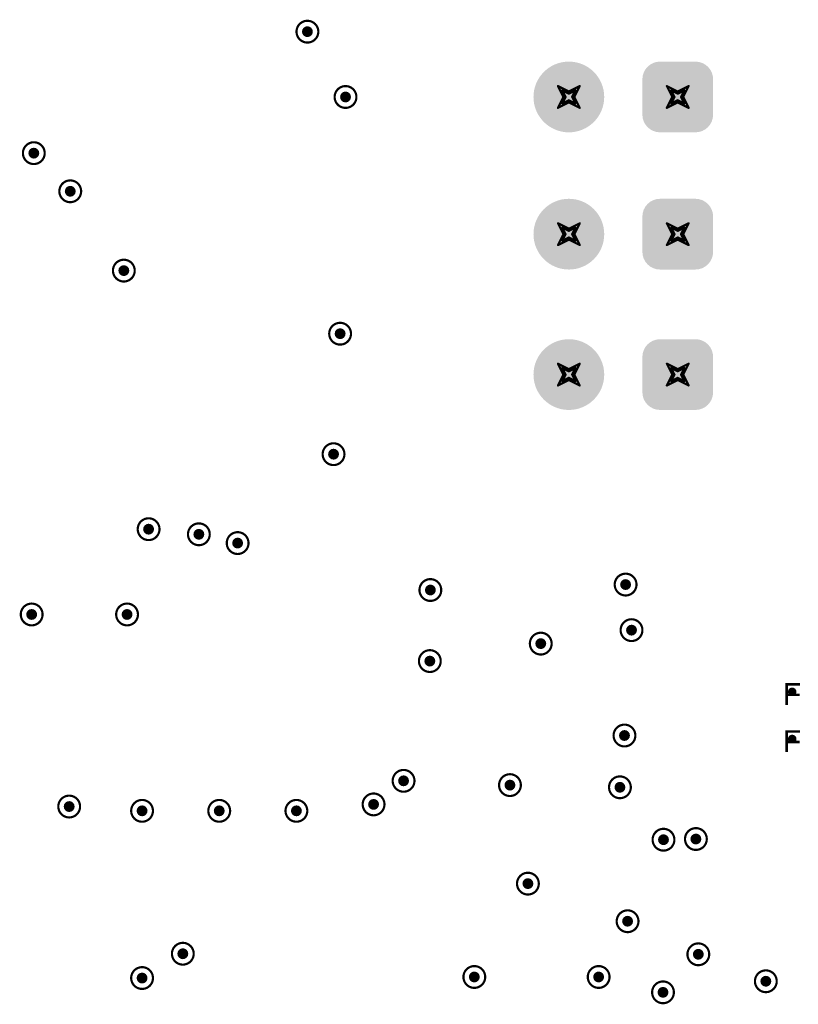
# Model space of a CAD drawing. Header units: inches. Extents: x -11.9 to 0, y -4.1 to 7.1.
# Tile 15 of 54: x -7.444 to -6.729, y 3.478 to 4.382. Entities that reach past the tile are written whole.
import ezdxf

# ---------------------------------------------------------------- set-up
doc = ezdxf.new("R2010")
doc.units = ezdxf.units.IN
doc.header["$MEASUREMENT"] = 0
for name, color, linetype in [('DrillDrawing', 1, 'Continuous'), ('MultiLayer', 9, 'Continuous'), ('PadHoleLayer', 156, 'Continuous'), ('ViaHoleLayer', 16, 'Continuous')]:
    doc.layers.add(name, color=color, linetype=linetype)
doc.styles.add('Arial', font='txt', dxfattribs={"height": 0.2})

# ---------------------------------------------------------------- blocks, each defined once
blk = doc.blocks.new('WURTH_61300211121_56')
at = {"layer": 'MultiLayer'}
h = blk.add_hatch(color=9, dxfattribs=at)
edge = h.paths.add_edge_path()
edge.add_arc((-0.06624, 0.01624), 0.01624, 90, 180)
edge.add_line((-0.08248, 0.01624), (-0.08248, -0.01624))
edge.add_arc((-0.06624, -0.01624), 0.01624, 180, 270)
edge.add_line((-0.06624, -0.03248), (-0.03376, -0.03248))
edge.add_arc((-0.03376, -0.01624), 0.01624, 270, 360)
edge.add_line((-0.01752, -0.01624), (-0.01752, 0.01624))
edge.add_arc((-0.03376, 0.01624), 0.01624, 0, 90)
edge.add_line((-0.03376, 0.03248), (-0.06624, 0.03248))
h = blk.add_hatch(color=9, dxfattribs=at)
edge = h.paths.add_edge_path()
edge.add_arc((0.05, 0), 0.03248, 0, 360)
at = {"layer": 'PadHoleLayer'}
h = blk.add_hatch(color=156, dxfattribs=at)
edge = h.paths.add_edge_path()
edge.add_arc((-0.05, 0), 0.02264, 0, 360)
h = blk.add_hatch(color=156, dxfattribs=at)
edge = h.paths.add_edge_path()
edge.add_arc((0.05, 0), 0.02264, 0, 360)
blk = doc.blocks.new('WURTH_61300211121_57')
at = {"layer": 'MultiLayer'}
h = blk.add_hatch(color=9, dxfattribs=at)
edge = h.paths.add_edge_path()
edge.add_arc((-0.06624, 0.01624), 0.01624, 90, 180)
edge.add_line((-0.08248, 0.01624), (-0.08248, -0.01624))
edge.add_arc((-0.06624, -0.01624), 0.01624, 180, 270)
edge.add_line((-0.06624, -0.03248), (-0.03376, -0.03248))
edge.add_arc((-0.03376, -0.01624), 0.01624, 270, 360)
edge.add_line((-0.01752, -0.01624), (-0.01752, 0.01624))
edge.add_arc((-0.03376, 0.01624), 0.01624, 0, 90)
edge.add_line((-0.03376, 0.03248), (-0.06624, 0.03248))
h = blk.add_hatch(color=9, dxfattribs=at)
edge = h.paths.add_edge_path()
edge.add_arc((0.05, 0), 0.03248, 0, 360)
at = {"layer": 'PadHoleLayer'}
h = blk.add_hatch(color=156, dxfattribs=at)
edge = h.paths.add_edge_path()
edge.add_arc((-0.05, 0), 0.02264, 0, 360)
h = blk.add_hatch(color=156, dxfattribs=at)
edge = h.paths.add_edge_path()
edge.add_arc((0.05, 0), 0.02264, 0, 360)
blk = doc.blocks.new('WURTH_61300211121_71')
at = {"layer": 'MultiLayer'}
h = blk.add_hatch(color=9, dxfattribs=at)
edge = h.paths.add_edge_path()
edge.add_arc((-0.06624, 0.01624), 0.01624, 90, 180)
edge.add_line((-0.08248, 0.01624), (-0.08248, -0.01624))
edge.add_arc((-0.06624, -0.01624), 0.01624, 180, 270)
edge.add_line((-0.06624, -0.03248), (-0.03376, -0.03248))
edge.add_arc((-0.03376, -0.01624), 0.01624, 270, 360)
edge.add_line((-0.01752, -0.01624), (-0.01752, 0.01624))
edge.add_arc((-0.03376, 0.01624), 0.01624, 0, 90)
edge.add_line((-0.03376, 0.03248), (-0.06624, 0.03248))
h = blk.add_hatch(color=9, dxfattribs=at)
edge = h.paths.add_edge_path()
edge.add_arc((0.05, 0), 0.03248, 0, 360)
at = {"layer": 'PadHoleLayer'}
h = blk.add_hatch(color=156, dxfattribs=at)
edge = h.paths.add_edge_path()
edge.add_arc((-0.05, 0), 0.02264, 0, 360)
h = blk.add_hatch(color=156, dxfattribs=at)
edge = h.paths.add_edge_path()
edge.add_arc((0.05, 0), 0.02264, 0, 360)
blk = doc.blocks.new('DRV0006A_690')
at = {"layer": 'ViaHoleLayer'}
h = blk.add_hatch(color=16, dxfattribs=at)
edge = h.paths.add_edge_path()
edge.add_arc((0, 0.02165), 0.00394, 0, 360)
h = blk.add_hatch(color=16, dxfattribs=at)
edge = h.paths.add_edge_path()
edge.add_arc((0, -0.02165), 0.00394, 0, 360)

msp = doc.modelspace()

# ---------------------------------------------------------------- hatches: boundary and pattern name
at = {"layer": 'ViaHoleLayer'}
h = msp.add_hatch(color=16, dxfattribs=at)
edge = h.paths.add_edge_path()
edge.add_arc((-7.17985, 4.37098), 0.005, 0, 360)
h = msp.add_hatch(color=16, dxfattribs=at)
edge = h.paths.add_edge_path()
edge.add_arc((-7.14485, 4.311), 0.005, 0, 360)
h = msp.add_hatch(color=16, dxfattribs=at)
edge = h.paths.add_edge_path()
edge.add_arc((-7.4311, 4.25943), 0.005, 0, 360)
h = msp.add_hatch(color=16, dxfattribs=at)
edge = h.paths.add_edge_path()
edge.add_arc((-7.39764, 4.22441), 0.005, 0, 360)
h = msp.add_hatch(color=16, dxfattribs=at)
edge = h.paths.add_edge_path()
edge.add_arc((-7.34843, 4.15157), 0.005, 0, 360)
h = msp.add_hatch(color=16, dxfattribs=at)
edge = h.paths.add_edge_path()
edge.add_arc((-7.14982, 4.09364), 0.005, 0, 360)
h = msp.add_hatch(color=16, dxfattribs=at)
edge = h.paths.add_edge_path()
edge.add_arc((-7.15585, 3.983), 0.005, 0, 360)
h = msp.add_hatch(color=16, dxfattribs=at)
edge = h.paths.add_edge_path()
edge.add_arc((-7.32569, 3.91413), 0.005, 0, 360)
h = msp.add_hatch(color=16, dxfattribs=at)
edge = h.paths.add_edge_path()
edge.add_arc((-7.27953, 3.90945), 0.005, 0, 360)
h = msp.add_hatch(color=16, dxfattribs=at)
edge = h.paths.add_edge_path()
edge.add_arc((-7.24393, 3.90139), 0.005, 0, 360)
h = msp.add_hatch(color=16, dxfattribs=at)
edge = h.paths.add_edge_path()
edge.add_arc((-7.06693, 3.85827), 0.005, 0, 360)
h = msp.add_hatch(color=16, dxfattribs=at)
edge = h.paths.add_edge_path()
edge.add_arc((-6.88765, 3.86328), 0.005, 0, 360)
h = msp.add_hatch(color=16, dxfattribs=at)
edge = h.paths.add_edge_path()
edge.add_arc((-7.43307, 3.83583), 0.005, 0, 360)
h = msp.add_hatch(color=16, dxfattribs=at)
edge = h.paths.add_edge_path()
edge.add_arc((-7.34547, 3.83583), 0.005, 0, 360)
h = msp.add_hatch(color=16, dxfattribs=at)
edge = h.paths.add_edge_path()
edge.add_arc((-6.88221, 3.82143), 0.005, 0, 360)
h = msp.add_hatch(color=16, dxfattribs=at)
edge = h.paths.add_edge_path()
edge.add_arc((-6.96555, 3.80906), 0.005, 0, 360)
h = msp.add_hatch(color=16, dxfattribs=at)
edge = h.paths.add_edge_path()
edge.add_arc((-7.06741, 3.79302), 0.005, 0, 360)
h = msp.add_hatch(color=16, dxfattribs=at)
edge = h.paths.add_edge_path()
edge.add_arc((-6.88869, 3.72467), 0.005, 0, 360)
h = msp.add_hatch(color=16, dxfattribs=at)
edge = h.paths.add_edge_path()
edge.add_arc((-7.09154, 3.68307), 0.005, 0, 360)
h = msp.add_hatch(color=16, dxfattribs=at)
edge = h.paths.add_edge_path()
edge.add_arc((-6.99385, 3.67913), 0.005, 0, 360)
h = msp.add_hatch(color=16, dxfattribs=at)
edge = h.paths.add_edge_path()
edge.add_arc((-6.89285, 3.67713), 0.005, 0, 360)
h = msp.add_hatch(color=16, dxfattribs=at)
edge = h.paths.add_edge_path()
edge.add_arc((-7.39862, 3.65945), 0.005, 0, 360)
h = msp.add_hatch(color=16, dxfattribs=at)
edge = h.paths.add_edge_path()
edge.add_arc((-7.11909, 3.66142), 0.005, 0, 360)
h = msp.add_hatch(color=16, dxfattribs=at)
edge = h.paths.add_edge_path()
edge.add_arc((-7.33169, 3.65551), 0.005, 0, 360)
h = msp.add_hatch(color=16, dxfattribs=at)
edge = h.paths.add_edge_path()
edge.add_arc((-7.26083, 3.65551), 0.005, 0, 360)
h = msp.add_hatch(color=16, dxfattribs=at)
edge = h.paths.add_edge_path()
edge.add_arc((-7.18996, 3.65551), 0.005, 0, 360)
h = msp.add_hatch(color=16, dxfattribs=at)
edge = h.paths.add_edge_path()
edge.add_arc((-6.8231, 3.62963), 0.005, 0, 360)
h = msp.add_hatch(color=16, dxfattribs=at)
edge = h.paths.add_edge_path()
edge.add_arc((-6.85285, 3.629), 0.005, 0, 360)
h = msp.add_hatch(color=16, dxfattribs=at)
edge = h.paths.add_edge_path()
edge.add_arc((-6.97736, 3.58866), 0.005, 0, 360)
h = msp.add_hatch(color=16, dxfattribs=at)
edge = h.paths.add_edge_path()
edge.add_arc((-6.88583, 3.55413), 0.005, 0, 360)
h = msp.add_hatch(color=16, dxfattribs=at)
edge = h.paths.add_edge_path()
edge.add_arc((-7.29426, 3.52429), 0.005, 0, 360)
h = msp.add_hatch(color=16, dxfattribs=at)
edge = h.paths.add_edge_path()
edge.add_arc((-6.82087, 3.52378), 0.005, 0, 360)
h = msp.add_hatch(color=16, dxfattribs=at)
edge = h.paths.add_edge_path()
edge.add_arc((-7.33169, 3.50197), 0.005, 0, 360)
h = msp.add_hatch(color=16, dxfattribs=at)
edge = h.paths.add_edge_path()
edge.add_arc((-7.02658, 3.50295), 0.005, 0, 360)
h = msp.add_hatch(color=16, dxfattribs=at)
edge = h.paths.add_edge_path()
edge.add_arc((-6.9124, 3.50295), 0.005, 0, 360)
h = msp.add_hatch(color=16, dxfattribs=at)
edge = h.paths.add_edge_path()
edge.add_arc((-6.75886, 3.49902), 0.005, 0, 360)
h = msp.add_hatch(color=16, dxfattribs=at)
edge = h.paths.add_edge_path()
edge.add_arc((-6.85331, 3.48885), 0.005, 0, 360)

# ---------------------------------------------------------------- linework, layer by layer
at = {"layer": 'DrillDrawing'}
for points, const_width in [([(-7.16985, 4.37098, 1), (-7.18985, 4.37098, 1)], 0.002), ([(-7.19035, 4.37098, 1), (-7.18935, 4.37098, 1)], 0.001), ([(-7.17035, 4.37098, 1), (-7.16935, 4.37098, 1)], 0.001), ([(-7.13485, 4.311, 1), (-7.15485, 4.311, 1)], 0.002), ([(-6.95026, 4.32102, 1), (-6.94926, 4.32102, 1)], 0.001), ([(-6.95026, 4.32102, 1), (-6.94926, 4.32102, 1)], 0.001), ([(-6.93026, 4.32102, 1), (-6.92926, 4.32102, 1)], 0.001), ([(-6.93026, 4.32102, 1), (-6.92926, 4.32102, 1)], 0.001), ([(-6.85026, 4.32102, 1), (-6.84926, 4.32102, 1)], 0.001), ([(-6.85026, 4.32102, 1), (-6.84926, 4.32102, 1)], 0.001), ([(-6.83026, 4.32102, 1), (-6.82926, 4.32102, 1)], 0.001), ([(-6.83026, 4.32102, 1), (-6.82926, 4.32102, 1)], 0.001), ([(-6.94626, 4.31702, 1), (-6.94526, 4.31702, 1)], 0.001), ([(-6.94626, 4.31702, 1), (-6.94526, 4.31702, 1)], 0.001), ([(-6.94026, 4.31602, 1), (-6.93926, 4.31602, 1)], 0.001), ([(-6.94026, 4.31602, 1), (-6.93926, 4.31602, 1)], 0.001), ([(-6.94026, 4.31402, 1), (-6.93926, 4.31402, 1)], 0.001), ([(-6.94026, 4.31402, 1), (-6.93926, 4.31402, 1)], 0.001), ([(-6.93426, 4.31702, 1), (-6.93326, 4.31702, 1)], 0.001), ([(-6.93426, 4.31702, 1), (-6.93326, 4.31702, 1)], 0.001), ([(-6.84626, 4.31702, 1), (-6.84526, 4.31702, 1)], 0.001), ([(-6.84626, 4.31702, 1), (-6.84526, 4.31702, 1)], 0.001), ([(-6.84026, 4.31602, 1), (-6.83926, 4.31602, 1)], 0.001), ([(-6.84026, 4.31602, 1), (-6.83926, 4.31602, 1)], 0.001), ([(-6.84026, 4.31402, 1), (-6.83926, 4.31402, 1)], 0.001), ([(-6.84026, 4.31402, 1), (-6.83926, 4.31402, 1)], 0.001), ([(-6.83426, 4.31702, 1), (-6.83326, 4.31702, 1)], 0.001), ([(-6.83426, 4.31702, 1), (-6.83326, 4.31702, 1)], 0.001), ([(-7.15535, 4.311, 1), (-7.15435, 4.311, 1)], 0.001), ([(-7.13535, 4.311, 1), (-7.13435, 4.311, 1)], 0.001), ([(-6.94626, 4.30502, 1), (-6.94526, 4.30502, 1)], 0.001), ([(-6.94626, 4.30502, 1), (-6.94526, 4.30502, 1)], 0.001), ([(-6.94526, 4.31102, 1), (-6.94426, 4.31102, 1)], 0.001), ([(-6.94526, 4.31102, 1), (-6.94426, 4.31102, 1)], 0.001), ([(-6.94326, 4.31102, 1), (-6.94226, 4.31102, 1)], 0.001), ([(-6.94326, 4.31102, 1), (-6.94226, 4.31102, 1)], 0.001), ([(-6.94026, 4.30802, 1), (-6.93926, 4.30802, 1)], 0.001), ([(-6.94026, 4.30802, 1), (-6.93926, 4.30802, 1)], 0.001), ([(-6.94026, 4.30602, 1), (-6.93926, 4.30602, 1)], 0.001), ([(-6.94026, 4.30602, 1), (-6.93926, 4.30602, 1)], 0.001), ([(-6.93726, 4.31102, 1), (-6.93626, 4.31102, 1)], 0.001), ([(-6.93726, 4.31102, 1), (-6.93626, 4.31102, 1)], 0.001), ([(-6.93526, 4.31102, 1), (-6.93426, 4.31102, 1)], 0.001), ([(-6.93526, 4.31102, 1), (-6.93426, 4.31102, 1)], 0.001), ([(-6.93426, 4.30502, 1), (-6.93326, 4.30502, 1)], 0.001), ([(-6.93426, 4.30502, 1), (-6.93326, 4.30502, 1)], 0.001), ([(-6.84626, 4.30502, 1), (-6.84526, 4.30502, 1)], 0.001), ([(-6.84626, 4.30502, 1), (-6.84526, 4.30502, 1)], 0.001), ([(-6.84526, 4.31102, 1), (-6.84426, 4.31102, 1)], 0.001), ([(-6.84526, 4.31102, 1), (-6.84426, 4.31102, 1)], 0.001), ([(-6.84326, 4.31102, 1), (-6.84226, 4.31102, 1)], 0.001), ([(-6.84326, 4.31102, 1), (-6.84226, 4.31102, 1)], 0.001), ([(-6.84026, 4.30802, 1), (-6.83926, 4.30802, 1)], 0.001), ([(-6.84026, 4.30802, 1), (-6.83926, 4.30802, 1)], 0.001), ([(-6.84026, 4.30602, 1), (-6.83926, 4.30602, 1)], 0.001), ([(-6.84026, 4.30602, 1), (-6.83926, 4.30602, 1)], 0.001), ([(-6.83726, 4.31102, 1), (-6.83626, 4.31102, 1)], 0.001), ([(-6.83726, 4.31102, 1), (-6.83626, 4.31102, 1)], 0.001), ([(-6.83526, 4.31102, 1), (-6.83426, 4.31102, 1)], 0.001), ([(-6.83526, 4.31102, 1), (-6.83426, 4.31102, 1)], 0.001), ([(-6.83426, 4.30502, 1), (-6.83326, 4.30502, 1)], 0.001), ([(-6.83426, 4.30502, 1), (-6.83326, 4.30502, 1)], 0.001), ([(-6.95026, 4.30102, 1), (-6.94926, 4.30102, 1)], 0.001), ([(-6.95026, 4.30102, 1), (-6.94926, 4.30102, 1)], 0.001), ([(-6.93026, 4.30102, 1), (-6.92926, 4.30102, 1)], 0.001), ([(-6.93026, 4.30102, 1), (-6.92926, 4.30102, 1)], 0.001), ([(-6.85026, 4.30102, 1), (-6.84926, 4.30102, 1)], 0.001), ([(-6.85026, 4.30102, 1), (-6.84926, 4.30102, 1)], 0.001), ([(-6.83026, 4.30102, 1), (-6.82926, 4.30102, 1)], 0.001), ([(-6.83026, 4.30102, 1), (-6.82926, 4.30102, 1)], 0.001), ([(-7.4211, 4.25943, 1), (-7.4411, 4.25943, 1)], 0.002), ([(-7.4416, 4.25943, 1), (-7.4406, 4.25943, 1)], 0.001), ([(-7.4216, 4.25943, 1), (-7.4206, 4.25943, 1)], 0.001), ([(-7.38764, 4.22441, 1), (-7.40764, 4.22441, 1)], 0.002), ([(-7.40814, 4.22441, 1), (-7.40714, 4.22441, 1)], 0.001), ([(-7.38814, 4.22441, 1), (-7.38714, 4.22441, 1)], 0.001), ([(-6.95026, 4.19504, 1), (-6.94926, 4.19504, 1)], 0.001), ([(-6.95026, 4.19504, 1), (-6.94926, 4.19504, 1)], 0.001), ([(-6.93026, 4.19504, 1), (-6.92926, 4.19504, 1)], 0.001), ([(-6.93026, 4.19504, 1), (-6.92926, 4.19504, 1)], 0.001), ([(-6.85026, 4.19504, 1), (-6.84926, 4.19504, 1)], 0.001), ([(-6.85026, 4.19504, 1), (-6.84926, 4.19504, 1)], 0.001), ([(-6.83026, 4.19504, 1), (-6.82926, 4.19504, 1)], 0.001), ([(-6.83026, 4.19504, 1), (-6.82926, 4.19504, 1)], 0.001), ([(-6.94626, 4.19104, 1), (-6.94526, 4.19104, 1)], 0.001), ([(-6.94626, 4.19104, 1), (-6.94526, 4.19104, 1)], 0.001), ([(-6.94026, 4.19004, 1), (-6.93926, 4.19004, 1)], 0.001), ([(-6.94026, 4.19004, 1), (-6.93926, 4.19004, 1)], 0.001), ([(-6.94026, 4.18804, 1), (-6.93926, 4.18804, 1)], 0.001), ([(-6.94026, 4.18804, 1), (-6.93926, 4.18804, 1)], 0.001), ([(-6.93426, 4.19104, 1), (-6.93326, 4.19104, 1)], 0.001), ([(-6.93426, 4.19104, 1), (-6.93326, 4.19104, 1)], 0.001), ([(-6.84626, 4.19104, 1), (-6.84526, 4.19104, 1)], 0.001), ([(-6.84626, 4.19104, 1), (-6.84526, 4.19104, 1)], 0.001), ([(-6.84026, 4.19004, 1), (-6.83926, 4.19004, 1)], 0.001), ([(-6.84026, 4.19004, 1), (-6.83926, 4.19004, 1)], 0.001), ([(-6.84026, 4.18804, 1), (-6.83926, 4.18804, 1)], 0.001), ([(-6.84026, 4.18804, 1), (-6.83926, 4.18804, 1)], 0.001), ([(-6.83426, 4.19104, 1), (-6.83326, 4.19104, 1)], 0.001), ([(-6.83426, 4.19104, 1), (-6.83326, 4.19104, 1)], 0.001), ([(-6.94626, 4.17904, 1), (-6.94526, 4.17904, 1)], 0.001), ([(-6.94626, 4.17904, 1), (-6.94526, 4.17904, 1)], 0.001), ([(-6.94526, 4.18504, 1), (-6.94426, 4.18504, 1)], 0.001), ([(-6.94526, 4.18504, 1), (-6.94426, 4.18504, 1)], 0.001), ([(-6.94326, 4.18504, 1), (-6.94226, 4.18504, 1)], 0.001), ([(-6.94326, 4.18504, 1), (-6.94226, 4.18504, 1)], 0.001), ([(-6.94026, 4.18204, 1), (-6.93926, 4.18204, 1)], 0.001), ([(-6.94026, 4.18204, 1), (-6.93926, 4.18204, 1)], 0.001), ([(-6.94026, 4.18004, 1), (-6.93926, 4.18004, 1)], 0.001), ([(-6.94026, 4.18004, 1), (-6.93926, 4.18004, 1)], 0.001), ([(-6.93726, 4.18504, 1), (-6.93626, 4.18504, 1)], 0.001), ([(-6.93726, 4.18504, 1), (-6.93626, 4.18504, 1)], 0.001), ([(-6.93526, 4.18504, 1), (-6.93426, 4.18504, 1)], 0.001), ([(-6.93526, 4.18504, 1), (-6.93426, 4.18504, 1)], 0.001), ([(-6.93426, 4.17904, 1), (-6.93326, 4.17904, 1)], 0.001), ([(-6.93426, 4.17904, 1), (-6.93326, 4.17904, 1)], 0.001), ([(-6.84626, 4.17904, 1), (-6.84526, 4.17904, 1)], 0.001), ([(-6.84626, 4.17904, 1), (-6.84526, 4.17904, 1)], 0.001), ([(-6.84526, 4.18504, 1), (-6.84426, 4.18504, 1)], 0.001), ([(-6.84526, 4.18504, 1), (-6.84426, 4.18504, 1)], 0.001), ([(-6.84326, 4.18504, 1), (-6.84226, 4.18504, 1)], 0.001), ([(-6.84326, 4.18504, 1), (-6.84226, 4.18504, 1)], 0.001), ([(-6.84026, 4.18204, 1), (-6.83926, 4.18204, 1)], 0.001), ([(-6.84026, 4.18204, 1), (-6.83926, 4.18204, 1)], 0.001), ([(-6.84026, 4.18004, 1), (-6.83926, 4.18004, 1)], 0.001), ([(-6.84026, 4.18004, 1), (-6.83926, 4.18004, 1)], 0.001), ([(-6.83726, 4.18504, 1), (-6.83626, 4.18504, 1)], 0.001), ([(-6.83726, 4.18504, 1), (-6.83626, 4.18504, 1)], 0.001), ([(-6.83526, 4.18504, 1), (-6.83426, 4.18504, 1)], 0.001), ([(-6.83526, 4.18504, 1), (-6.83426, 4.18504, 1)], 0.001), ([(-6.83426, 4.17904, 1), (-6.83326, 4.17904, 1)], 0.001), ([(-6.83426, 4.17904, 1), (-6.83326, 4.17904, 1)], 0.001), ([(-6.95026, 4.17504, 1), (-6.94926, 4.17504, 1)], 0.001), ([(-6.95026, 4.17504, 1), (-6.94926, 4.17504, 1)], 0.001), ([(-6.93026, 4.17504, 1), (-6.92926, 4.17504, 1)], 0.001), ([(-6.93026, 4.17504, 1), (-6.92926, 4.17504, 1)], 0.001), ([(-6.85026, 4.17504, 1), (-6.84926, 4.17504, 1)], 0.001), ([(-6.85026, 4.17504, 1), (-6.84926, 4.17504, 1)], 0.001), ([(-6.83026, 4.17504, 1), (-6.82926, 4.17504, 1)], 0.001), ([(-6.83026, 4.17504, 1), (-6.82926, 4.17504, 1)], 0.001), ([(-7.33843, 4.15157, 1), (-7.35843, 4.15157, 1)], 0.002), ([(-7.35893, 4.15157, 1), (-7.35793, 4.15157, 1)], 0.001), ([(-7.33893, 4.15157, 1), (-7.33793, 4.15157, 1)], 0.001), ([(-7.13982, 4.09364, 1), (-7.15982, 4.09364, 1)], 0.002), ([(-7.16032, 4.09364, 1), (-7.15932, 4.09364, 1)], 0.001), ([(-7.14032, 4.09364, 1), (-7.13932, 4.09364, 1)], 0.001), ([(-6.95026, 4.0661, 1), (-6.94926, 4.0661, 1)], 0.001), ([(-6.95026, 4.0661, 1), (-6.94926, 4.0661, 1)], 0.001), ([(-6.94626, 4.0621, 1), (-6.94526, 4.0621, 1)], 0.001), ([(-6.94626, 4.0621, 1), (-6.94526, 4.0621, 1)], 0.001), ([(-6.94026, 4.0611, 1), (-6.93926, 4.0611, 1)], 0.001), ([(-6.94026, 4.0611, 1), (-6.93926, 4.0611, 1)], 0.001), ([(-6.94026, 4.0591, 1), (-6.93926, 4.0591, 1)], 0.001), ([(-6.94026, 4.0591, 1), (-6.93926, 4.0591, 1)], 0.001), ([(-6.93426, 4.0621, 1), (-6.93326, 4.0621, 1)], 0.001), ([(-6.93426, 4.0621, 1), (-6.93326, 4.0621, 1)], 0.001), ([(-6.93026, 4.0661, 1), (-6.92926, 4.0661, 1)], 0.001), ([(-6.93026, 4.0661, 1), (-6.92926, 4.0661, 1)], 0.001), ([(-6.85026, 4.0661, 1), (-6.84926, 4.0661, 1)], 0.001), ([(-6.85026, 4.0661, 1), (-6.84926, 4.0661, 1)], 0.001), ([(-6.84626, 4.0621, 1), (-6.84526, 4.0621, 1)], 0.001), ([(-6.84626, 4.0621, 1), (-6.84526, 4.0621, 1)], 0.001), ([(-6.84026, 4.0611, 1), (-6.83926, 4.0611, 1)], 0.001), ([(-6.84026, 4.0611, 1), (-6.83926, 4.0611, 1)], 0.001), ([(-6.84026, 4.0591, 1), (-6.83926, 4.0591, 1)], 0.001), ([(-6.84026, 4.0591, 1), (-6.83926, 4.0591, 1)], 0.001), ([(-6.83426, 4.0621, 1), (-6.83326, 4.0621, 1)], 0.001), ([(-6.83426, 4.0621, 1), (-6.83326, 4.0621, 1)], 0.001), ([(-6.83026, 4.0661, 1), (-6.82926, 4.0661, 1)], 0.001), ([(-6.83026, 4.0661, 1), (-6.82926, 4.0661, 1)], 0.001), ([(-6.94626, 4.0501, 1), (-6.94526, 4.0501, 1)], 0.001), ([(-6.94626, 4.0501, 1), (-6.94526, 4.0501, 1)], 0.001), ([(-6.94526, 4.0561, 1), (-6.94426, 4.0561, 1)], 0.001), ([(-6.94526, 4.0561, 1), (-6.94426, 4.0561, 1)], 0.001), ([(-6.94326, 4.0561, 1), (-6.94226, 4.0561, 1)], 0.001), ([(-6.94326, 4.0561, 1), (-6.94226, 4.0561, 1)], 0.001), ([(-6.94026, 4.0531, 1), (-6.93926, 4.0531, 1)], 0.001), ([(-6.94026, 4.0531, 1), (-6.93926, 4.0531, 1)], 0.001), ([(-6.94026, 4.0511, 1), (-6.93926, 4.0511, 1)], 0.001), ([(-6.94026, 4.0511, 1), (-6.93926, 4.0511, 1)], 0.001), ([(-6.93726, 4.0561, 1), (-6.93626, 4.0561, 1)], 0.001), ([(-6.93726, 4.0561, 1), (-6.93626, 4.0561, 1)], 0.001), ([(-6.93526, 4.0561, 1), (-6.93426, 4.0561, 1)], 0.001), ([(-6.93526, 4.0561, 1), (-6.93426, 4.0561, 1)], 0.001), ([(-6.93426, 4.0501, 1), (-6.93326, 4.0501, 1)], 0.001), ([(-6.93426, 4.0501, 1), (-6.93326, 4.0501, 1)], 0.001), ([(-6.84626, 4.0501, 1), (-6.84526, 4.0501, 1)], 0.001), ([(-6.84626, 4.0501, 1), (-6.84526, 4.0501, 1)], 0.001), ([(-6.84526, 4.0561, 1), (-6.84426, 4.0561, 1)], 0.001), ([(-6.84526, 4.0561, 1), (-6.84426, 4.0561, 1)], 0.001), ([(-6.84326, 4.0561, 1), (-6.84226, 4.0561, 1)], 0.001), ([(-6.84326, 4.0561, 1), (-6.84226, 4.0561, 1)], 0.001), ([(-6.84026, 4.0531, 1), (-6.83926, 4.0531, 1)], 0.001), ([(-6.84026, 4.0531, 1), (-6.83926, 4.0531, 1)], 0.001), ([(-6.84026, 4.0511, 1), (-6.83926, 4.0511, 1)], 0.001), ([(-6.84026, 4.0511, 1), (-6.83926, 4.0511, 1)], 0.001), ([(-6.83726, 4.0561, 1), (-6.83626, 4.0561, 1)], 0.001), ([(-6.83726, 4.0561, 1), (-6.83626, 4.0561, 1)], 0.001), ([(-6.83526, 4.0561, 1), (-6.83426, 4.0561, 1)], 0.001), ([(-6.83526, 4.0561, 1), (-6.83426, 4.0561, 1)], 0.001), ([(-6.83426, 4.0501, 1), (-6.83326, 4.0501, 1)], 0.001), ([(-6.83426, 4.0501, 1), (-6.83326, 4.0501, 1)], 0.001), ([(-6.95026, 4.0461, 1), (-6.94926, 4.0461, 1)], 0.001), ([(-6.95026, 4.0461, 1), (-6.94926, 4.0461, 1)], 0.001), ([(-6.93026, 4.0461, 1), (-6.92926, 4.0461, 1)], 0.001), ([(-6.93026, 4.0461, 1), (-6.92926, 4.0461, 1)], 0.001), ([(-6.85026, 4.0461, 1), (-6.84926, 4.0461, 1)], 0.001), ([(-6.85026, 4.0461, 1), (-6.84926, 4.0461, 1)], 0.001), ([(-6.83026, 4.0461, 1), (-6.82926, 4.0461, 1)], 0.001), ([(-6.83026, 4.0461, 1), (-6.82926, 4.0461, 1)], 0.001), ([(-7.14585, 3.983, 1), (-7.16585, 3.983, 1)], 0.002), ([(-7.16635, 3.983, 1), (-7.16535, 3.983, 1)], 0.001), ([(-7.14635, 3.983, 1), (-7.14535, 3.983, 1)], 0.001), ([(-7.31569, 3.91413, 1), (-7.33569, 3.91413, 1)], 0.002), ([(-7.33619, 3.91413, 1), (-7.33519, 3.91413, 1)], 0.001), ([(-7.31619, 3.91413, 1), (-7.31519, 3.91413, 1)], 0.001), ([(-7.26953, 3.90945, 1), (-7.28953, 3.90945, 1)], 0.002), ([(-7.29003, 3.90945, 1), (-7.28903, 3.90945, 1)], 0.001), ([(-7.27003, 3.90945, 1), (-7.26903, 3.90945, 1)], 0.001), ([(-7.23393, 3.90139, 1), (-7.25393, 3.90139, 1)], 0.002), ([(-7.25443, 3.90139, 1), (-7.25343, 3.90139, 1)], 0.001), ([(-7.23443, 3.90139, 1), (-7.23343, 3.90139, 1)], 0.001), ([(-6.87765, 3.86328, 1), (-6.89765, 3.86328, 1)], 0.002), ([(-7.05693, 3.85827, 1), (-7.07693, 3.85827, 1)], 0.002), ([(-6.89815, 3.86328, 1), (-6.89715, 3.86328, 1)], 0.001), ([(-6.87815, 3.86328, 1), (-6.87715, 3.86328, 1)], 0.001), ([(-7.07743, 3.85827, 1), (-7.07643, 3.85827, 1)], 0.001), ([(-7.05743, 3.85827, 1), (-7.05643, 3.85827, 1)], 0.001), ([(-7.42307, 3.83583, 1), (-7.44307, 3.83583, 1)], 0.002), ([(-7.33547, 3.83583, 1), (-7.35547, 3.83583, 1)], 0.002), ([(-7.44357, 3.83583, 1), (-7.44257, 3.83583, 1)], 0.001), ([(-7.42357, 3.83583, 1), (-7.42257, 3.83583, 1)], 0.001), ([(-7.35597, 3.83583, 1), (-7.35497, 3.83583, 1)], 0.001), ([(-7.33597, 3.83583, 1), (-7.33497, 3.83583, 1)], 0.001), ([(-6.87221, 3.82143, 1), (-6.89221, 3.82143, 1)], 0.002), ([(-6.95555, 3.80906, 1), (-6.97555, 3.80906, 1)], 0.002), ([(-6.89271, 3.82143, 1), (-6.89171, 3.82143, 1)], 0.001), ([(-6.87271, 3.82143, 1), (-6.87171, 3.82143, 1)], 0.001), ([(-6.97605, 3.80906, 1), (-6.97505, 3.80906, 1)], 0.001), ([(-6.95605, 3.80906, 1), (-6.95505, 3.80906, 1)], 0.001), ([(-7.05741, 3.79302, 1), (-7.07741, 3.79302, 1)], 0.002), ([(-7.07791, 3.79302, 1), (-7.07691, 3.79302, 1)], 0.001), ([(-7.05791, 3.79302, 1), (-7.05691, 3.79302, 1)], 0.001), ([(-6.87869, 3.72467, 1), (-6.89869, 3.72467, 1)], 0.002), ([(-6.89919, 3.72467, 1), (-6.89819, 3.72467, 1)], 0.001), ([(-6.87919, 3.72467, 1), (-6.87819, 3.72467, 1)], 0.001), ([(-7.08154, 3.68307, 1), (-7.10154, 3.68307, 1)], 0.002), ([(-6.98385, 3.67913, 1), (-7.00385, 3.67913, 1)], 0.002), ([(-7.10204, 3.68307, 1), (-7.10104, 3.68307, 1)], 0.001), ([(-7.08204, 3.68307, 1), (-7.08104, 3.68307, 1)], 0.001), ([(-7.00435, 3.67913, 1), (-7.00335, 3.67913, 1)], 0.001), ([(-6.98435, 3.67913, 1), (-6.98335, 3.67913, 1)], 0.001), ([(-6.88285, 3.67713, 1), (-6.90285, 3.67713, 1)], 0.002), ([(-7.10909, 3.66142, 1), (-7.12909, 3.66142, 1)], 0.002), ([(-6.90335, 3.67713, 1), (-6.90235, 3.67713, 1)], 0.001), ([(-6.88335, 3.67713, 1), (-6.88235, 3.67713, 1)], 0.001), ([(-7.38862, 3.65945, 1), (-7.40862, 3.65945, 1)], 0.002), ([(-7.32169, 3.65551, 1), (-7.34169, 3.65551, 1)], 0.002), ([(-7.25083, 3.65551, 1), (-7.27083, 3.65551, 1)], 0.002), ([(-7.17996, 3.65551, 1), (-7.19996, 3.65551, 1)], 0.002), ([(-7.12959, 3.66142, 1), (-7.12859, 3.66142, 1)], 0.001), ([(-7.10959, 3.66142, 1), (-7.10859, 3.66142, 1)], 0.001), ([(-7.40912, 3.65945, 1), (-7.40812, 3.65945, 1)], 0.001), ([(-7.38912, 3.65945, 1), (-7.38812, 3.65945, 1)], 0.001), ([(-7.34219, 3.65551, 1), (-7.34119, 3.65551, 1)], 0.001), ([(-7.32219, 3.65551, 1), (-7.32119, 3.65551, 1)], 0.001), ([(-7.27133, 3.65551, 1), (-7.27033, 3.65551, 1)], 0.001), ([(-7.25133, 3.65551, 1), (-7.25033, 3.65551, 1)], 0.001), ([(-7.20046, 3.65551, 1), (-7.19946, 3.65551, 1)], 0.001), ([(-7.18046, 3.65551, 1), (-7.17946, 3.65551, 1)], 0.001), ([(-6.84285, 3.629, 1), (-6.86285, 3.629, 1)], 0.002), ([(-6.8131, 3.62963, 1), (-6.8331, 3.62963, 1)], 0.002), ([(-6.86335, 3.629, 1), (-6.86235, 3.629, 1)], 0.001), ([(-6.84335, 3.629, 1), (-6.84235, 3.629, 1)], 0.001), ([(-6.8336, 3.62963, 1), (-6.8326, 3.62963, 1)], 0.001), ([(-6.8136, 3.62963, 1), (-6.8126, 3.62963, 1)], 0.001), ([(-6.96736, 3.58866, 1), (-6.98736, 3.58866, 1)], 0.002), ([(-6.98786, 3.58866, 1), (-6.98686, 3.58866, 1)], 0.001), ([(-6.96786, 3.58866, 1), (-6.96686, 3.58866, 1)], 0.001), ([(-6.87583, 3.55413, 1), (-6.89583, 3.55413, 1)], 0.002), ([(-6.89633, 3.55413, 1), (-6.89533, 3.55413, 1)], 0.001), ([(-6.87633, 3.55413, 1), (-6.87533, 3.55413, 1)], 0.001), ([(-7.28426, 3.52429, 1), (-7.30426, 3.52429, 1)], 0.002), ([(-6.81087, 3.52378, 1), (-6.83087, 3.52378, 1)], 0.002), ([(-7.30476, 3.52429, 1), (-7.30376, 3.52429, 1)], 0.001), ([(-7.28476, 3.52429, 1), (-7.28376, 3.52429, 1)], 0.001), ([(-6.83137, 3.52378, 1), (-6.83037, 3.52378, 1)], 0.001), ([(-6.81137, 3.52378, 1), (-6.81037, 3.52378, 1)], 0.001), ([(-7.32169, 3.50197, 1), (-7.34169, 3.50197, 1)], 0.002), ([(-7.01657, 3.50295, 1), (-7.03658, 3.50295, 1)], 0.002), ([(-6.9024, 3.50295, 1), (-6.9224, 3.50295, 1)], 0.002), ([(-6.74886, 3.49902, 1), (-6.76886, 3.49902, 1)], 0.002), ([(-7.34219, 3.50197, 1), (-7.34119, 3.50197, 1)], 0.001), ([(-7.32219, 3.50197, 1), (-7.32119, 3.50197, 1)], 0.001), ([(-7.03707, 3.50295, 1), (-7.03608, 3.50295, 1)], 0.001), ([(-7.01708, 3.50295, 1), (-7.01607, 3.50295, 1)], 0.001), ([(-6.9229, 3.50295, 1), (-6.9219, 3.50295, 1)], 0.001), ([(-6.9029, 3.50295, 1), (-6.9019, 3.50295, 1)], 0.001), ([(-6.84331, 3.48885, 1), (-6.86331, 3.48885, 1)], 0.002), ([(-6.76936, 3.49902, 1), (-6.76836, 3.49902, 1)], 0.001), ([(-6.74936, 3.49902, 1), (-6.74836, 3.49902, 1)], 0.001), ([(-6.86381, 3.48885, 1), (-6.86281, 3.48885, 1)], 0.001), ([(-6.84381, 3.48885, 1), (-6.84281, 3.48885, 1)], 0.001)]:
    msp.add_lwpolyline(points, format="xyb", close=True, dxfattribs=dict(at, const_width=const_width))
at = {"layer": 'DrillDrawing', "const_width": 0.002}
for points in [[(-6.94976, 4.32102), (-6.93976, 4.31602)], [(-6.94976, 4.32102), (-6.94476, 4.31102)], [(-6.93976, 4.31602), (-6.92976, 4.32102)], [(-6.93476, 4.31102), (-6.92976, 4.32102)], [(-6.84976, 4.32102), (-6.83976, 4.31602)], [(-6.84976, 4.32102), (-6.84476, 4.31102)], [(-6.83976, 4.31602), (-6.82976, 4.32102)], [(-6.83476, 4.31102), (-6.82976, 4.32102)], [(-6.94576, 4.31702), (-6.93976, 4.31402)], [(-6.94576, 4.31702), (-6.94276, 4.31102)], [(-6.93976, 4.31402), (-6.93376, 4.31702)], [(-6.93676, 4.31102), (-6.93376, 4.31702)], [(-6.84576, 4.31702), (-6.83976, 4.31402)], [(-6.84576, 4.31702), (-6.84276, 4.31102)], [(-6.83976, 4.31402), (-6.83376, 4.31702)], [(-6.83676, 4.31102), (-6.83376, 4.31702)], [(-6.94976, 4.30102), (-6.94476, 4.31102)], [(-6.94976, 4.30102), (-6.93976, 4.30602)], [(-6.94576, 4.30502), (-6.94276, 4.31102)], [(-6.94576, 4.30502), (-6.93976, 4.30802)], [(-6.93976, 4.30802), (-6.93376, 4.30502)], [(-6.93976, 4.30602), (-6.92976, 4.30102)], [(-6.93676, 4.31102), (-6.93376, 4.30502)], [(-6.93476, 4.31102), (-6.92976, 4.30102)], [(-6.84976, 4.30102), (-6.84476, 4.31102)], [(-6.84976, 4.30102), (-6.83976, 4.30602)], [(-6.84576, 4.30502), (-6.84276, 4.31102)], [(-6.84576, 4.30502), (-6.83976, 4.30802)], [(-6.83976, 4.30802), (-6.83376, 4.30502)], [(-6.83976, 4.30602), (-6.82976, 4.30102)], [(-6.83676, 4.31102), (-6.83376, 4.30502)], [(-6.83476, 4.31102), (-6.82976, 4.30102)], [(-6.94976, 4.19504), (-6.93976, 4.19004)], [(-6.94976, 4.19504), (-6.94476, 4.18504)], [(-6.93976, 4.19004), (-6.92976, 4.19504)], [(-6.93476, 4.18504), (-6.92976, 4.19504)], [(-6.84976, 4.19504), (-6.83976, 4.19004)], [(-6.84976, 4.19504), (-6.84476, 4.18504)], [(-6.83976, 4.19004), (-6.82976, 4.19504)], [(-6.83476, 4.18504), (-6.82976, 4.19504)], [(-6.94576, 4.19104), (-6.93976, 4.18804)], [(-6.94576, 4.19104), (-6.94276, 4.18504)], [(-6.93976, 4.18804), (-6.93376, 4.19104)], [(-6.93676, 4.18504), (-6.93376, 4.19104)], [(-6.84576, 4.19104), (-6.83976, 4.18804)], [(-6.84576, 4.19104), (-6.84276, 4.18504)], [(-6.83976, 4.18804), (-6.83376, 4.19104)], [(-6.83676, 4.18504), (-6.83376, 4.19104)], [(-6.94976, 4.17504), (-6.94476, 4.18504)], [(-6.94976, 4.17504), (-6.93976, 4.18004)], [(-6.94576, 4.17904), (-6.94276, 4.18504)], [(-6.94576, 4.17904), (-6.93976, 4.18204)], [(-6.93976, 4.18204), (-6.93376, 4.17904)], [(-6.93976, 4.18004), (-6.92976, 4.17504)], [(-6.93676, 4.18504), (-6.93376, 4.17904)], [(-6.93476, 4.18504), (-6.92976, 4.17504)], [(-6.84976, 4.17504), (-6.84476, 4.18504)], [(-6.84976, 4.17504), (-6.83976, 4.18004)], [(-6.84576, 4.17904), (-6.84276, 4.18504)], [(-6.84576, 4.17904), (-6.83976, 4.18204)], [(-6.83976, 4.18204), (-6.83376, 4.17904)], [(-6.83976, 4.18004), (-6.82976, 4.17504)], [(-6.83676, 4.18504), (-6.83376, 4.17904)], [(-6.83476, 4.18504), (-6.82976, 4.17504)], [(-6.94976, 4.0661), (-6.93976, 4.0611)], [(-6.94976, 4.0661), (-6.94476, 4.0561)], [(-6.94576, 4.0621), (-6.93976, 4.0591)], [(-6.94576, 4.0621), (-6.94276, 4.0561)], [(-6.93976, 4.0611), (-6.92976, 4.0661)], [(-6.93976, 4.0591), (-6.93376, 4.0621)], [(-6.93676, 4.0561), (-6.93376, 4.0621)], [(-6.93476, 4.0561), (-6.92976, 4.0661)], [(-6.84976, 4.0661), (-6.83976, 4.0611)], [(-6.84976, 4.0661), (-6.84476, 4.0561)], [(-6.84576, 4.0621), (-6.83976, 4.0591)], [(-6.84576, 4.0621), (-6.84276, 4.0561)], [(-6.83976, 4.0611), (-6.82976, 4.0661)], [(-6.83976, 4.0591), (-6.83376, 4.0621)], [(-6.83676, 4.0561), (-6.83376, 4.0621)], [(-6.83476, 4.0561), (-6.82976, 4.0661)], [(-6.94976, 4.0461), (-6.94476, 4.0561)], [(-6.94976, 4.0461), (-6.93976, 4.0511)], [(-6.94576, 4.0501), (-6.94276, 4.0561)], [(-6.94576, 4.0501), (-6.93976, 4.0531)], [(-6.93976, 4.0531), (-6.93376, 4.0501)], [(-6.93976, 4.0511), (-6.92976, 4.0461)], [(-6.93676, 4.0561), (-6.93376, 4.0501)], [(-6.93476, 4.0561), (-6.92976, 4.0461)], [(-6.84976, 4.0461), (-6.84476, 4.0561)], [(-6.84976, 4.0461), (-6.83976, 4.0511)], [(-6.84576, 4.0501), (-6.84276, 4.0561)], [(-6.84576, 4.0501), (-6.83976, 4.0531)], [(-6.83976, 4.0531), (-6.83376, 4.0501)], [(-6.83976, 4.0511), (-6.82976, 4.0461)], [(-6.83676, 4.0561), (-6.83376, 4.0501)], [(-6.83476, 4.0561), (-6.82976, 4.0461)]]:
    msp.add_lwpolyline(points, dxfattribs=at)

# ---------------------------------------------------------------- block references
at = {"rotation": 180}
for name, p in [('WURTH_61300211121_56', (-6.88976, 4.31102)), ('WURTH_61300211121_57', (-6.88976, 4.18504)), ('WURTH_61300211121_71', (-6.88976, 4.0561))]:
    msp.add_blockref(name, p, dxfattribs=at)
msp.add_blockref('DRV0006A_690', (-6.73465, 3.74315))

# ---------------------------------------------------------------- texts
at = {"layer": 'DrillDrawing', "style": 'Arial'}
for p in [(-6.74331, 3.75281), (-6.74331, 3.7095)]:
    msp.add_text('F', height=0.02, dxfattribs=at).set_placement(p)

doc.saveas('drawing.dxf')
